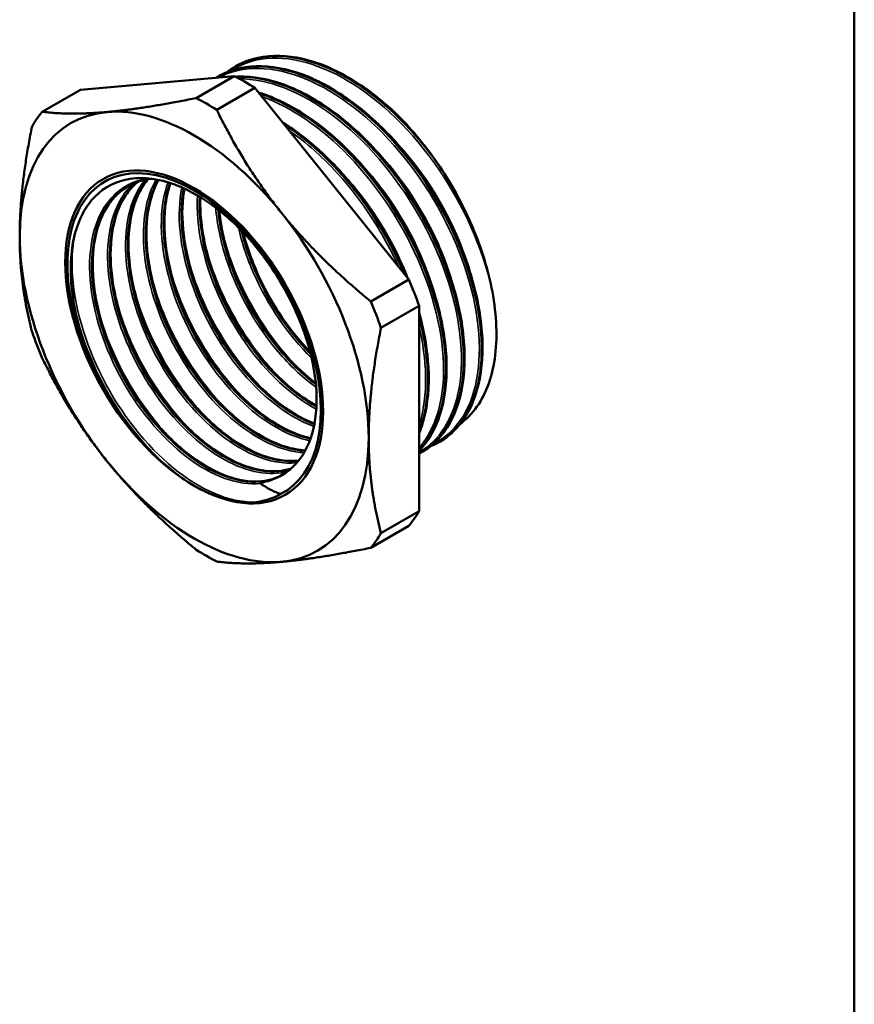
# Model space of a CAD drawing. Header units: millimetres. Extents: x -117 to 734, y -69 to 356.
# Tile 3 of 10: x 129 to 205, y 62 to 152. Entities that reach past the tile are written whole.
import ezdxf

# ---------------------------------------------------------------- set-up
doc = ezdxf.new("R2010")
doc.units = ezdxf.units.MM
for name, color, linetype, lineweight in [('Видимые тонкие (ГОСТ)', 7, 'Continuous', 35), ('Видимый контур (ГОСТ)', 7, 'Continuous', 50), ('Кромка (ГОСТ)', 7, 'Continuous', 50)]:
    doc.layers.add(name, color=color, linetype=linetype, lineweight=lineweight)

# ---------------------------------------------------------------- blocks, each defined once
blk = doc.blocks.new('Рамки ГОСТ_ граница 297x210')
at = {"layer": 'Кромка (ГОСТ)'}
blk.add_line((205, 5), (205, 292), dxfattribs=at)

msp = doc.modelspace()

# ---------------------------------------------------------------- linework, layer by layer
at = {"layer": 'Видимые тонкие (ГОСТ)'}
for points, knots in [([(172.065, 126.796), (171.377, 130.408), (169.756, 134.309), (167.503, 137.747), (165.249, 141.183), (162.375, 144.137), (159.42, 146.036), (156.465, 147.935), (153.445, 148.769), (150.928, 148.374), (149.903, 148.213), (148.964, 147.848), (148.136, 147.301)], [8.073218, 8.073218, 8.073218, 8.073218, 8.710792, 8.710792, 8.710792, 9.348216, 9.348216, 9.348216, 9.985494, 9.985494, 9.985494, 10.244752, 10.244752, 10.244752, 10.244752]), ([(166.617, 113.311), (168.232, 114.1), (169.468, 115.583), (170.159, 117.602), (171.047, 120.196), (171.031, 123.662), (170.102, 127.332), (169.174, 131.001), (167.339, 134.854), (164.937, 138.15), (162.535, 141.445), (159.579, 144.165), (156.621, 145.785), (153.664, 147.406), (150.721, 147.917), (148.344, 147.217), (147.905, 147.088), (147.486, 146.918), (147.088, 146.708)], [13.311099, 13.311099, 13.311099, 13.311099, 13.806271, 13.806271, 13.806271, 14.442615, 14.442615, 14.442615, 15.07884, 15.07884, 15.07884, 15.714947, 15.714947, 15.714947, 16.35094, 16.35094, 16.35094, 16.468332, 16.468332, 16.468332, 16.468332]), ([(165.318, 112.538), (167.19, 113.598), (168.484, 115.661), (168.965, 118.39), (169.483, 121.329), (169.056, 125.022), (167.756, 128.754), (166.456, 132.484), (164.29, 136.232), (161.664, 139.27), (159.04, 142.307), (155.969, 144.619), (153.033, 145.756), (151.615, 146.305), (150.232, 146.579), (148.943, 146.577)], [19.62881, 19.62881, 19.62881, 19.62881, 20.222372, 20.222372, 20.222372, 20.861516, 20.861516, 20.861516, 21.500301, 21.500301, 21.500301, 22.138741, 22.138741, 22.138741, 22.446944, 22.446944, 22.446944, 22.446944]), ([(165.316, 112.927), (166.542, 114.325), (167.307, 116.352), (167.499, 118.785), (167.746, 121.912), (167.045, 125.693), (165.517, 129.399), (163.991, 133.105), (161.647, 136.716), (158.923, 139.539), (156.432, 142.12), (153.636, 144.027), (150.975, 144.968)], [26.104369, 26.104369, 26.104369, 26.104369, 26.599268, 26.599268, 26.599268, 27.235422, 27.235422, 27.235422, 27.871348, 27.871348, 27.871348, 28.452656, 28.452656, 28.452656, 28.452656]), ([(163.457, 129.441), (163.314, 129.757), (163.166, 130.073), (163.011, 130.387), (161.206, 134.062), (158.634, 137.505), (155.78, 140.047), (155.023, 140.721), (154.246, 141.331), (153.462, 141.871)], [33.5751002, 33.5751002, 33.5751002, 33.5751002, 33.6297442, 33.6297442, 33.6297442, 34.2693719, 34.2693719, 34.2693719, 34.4391657, 34.4391657, 34.4391657, 34.4391657]), ([(170.181, 128.229), (170.11, 128.507), (170.033, 128.786), (169.951, 129.065), (168.927, 132.55), (167.046, 136.145), (164.669, 139.132), (163.947, 140.04), (163.18, 140.889), (162.385, 141.667)], [8.1629126, 8.1629126, 8.1629126, 8.1629126, 8.2150405, 8.2150405, 8.2150405, 8.864885, 8.864885, 8.864885, 9.0623122, 9.0623122, 9.0623122, 9.0623122]), ([(168.55, 127.256), (168.193, 128.657), (167.699, 130.087), (167.077, 131.498), (165.57, 134.918), (163.32, 138.204), (160.753, 140.726)], [14.4441611, 14.4441611, 14.4441611, 14.4441611, 14.7074298, 14.7074298, 14.7074298, 15.3453642, 15.3453642, 15.3453642, 15.3453642]), ([(166.912, 126.335), (166.195, 129.113), (164.931, 132.004), (163.264, 134.628), (162.048, 136.54), (160.622, 138.303), (159.091, 139.803)], [20.7288649, 20.7288649, 20.7288649, 20.7288649, 21.2504825, 21.2504825, 21.2504825, 21.6306913, 21.6306913, 21.6306913, 21.6306913]), ([(164.323, 128.362), (163.153, 131.382), (161.395, 134.374), (159.293, 136.88), (158.704, 137.582), (158.09, 138.244), (157.458, 138.861)], [27.1963916, 27.1963916, 27.1963916, 27.1963916, 27.7570042, 27.7570042, 27.7570042, 27.9138766, 27.9138766, 27.9138766, 27.9138766]), ([(150.86, 109.693), (148.865, 109.474), (146.438, 110.344), (144.116, 112.121), (141.794, 113.898), (139.592, 116.572), (137.997, 119.573), (136.403, 122.573), (135.427, 125.881), (135.291, 128.792), (135.156, 131.702), (135.863, 134.195), (137.273, 135.742), (138.16, 136.716), (139.322, 137.31), (140.649, 137.496)], [2.59643, 2.59643, 2.59643, 2.59643, 3.274882, 3.274882, 3.274882, 3.953258, 3.953258, 3.953258, 4.63156, 4.63156, 4.63156, 5.309789, 5.309789, 5.309789, 5.736626, 5.736626, 5.736626, 5.736626]), ([(154.18, 111.593), (152.982, 111.453), (151.631, 111.686), (150.234, 112.296), (147.902, 113.315), (145.456, 115.377), (143.442, 118.042), (141.429, 120.706), (139.862, 123.954), (139.096, 127.086), (138.329, 130.217), (138.368, 133.211), (139.217, 135.425), (139.501, 136.167), (139.876, 136.819), (140.328, 137.371)], [15.156724, 15.156724, 15.156724, 15.156724, 15.565394, 15.565394, 15.565394, 16.247763, 16.247763, 16.247763, 16.929901, 16.929901, 16.929901, 17.611811, 17.611811, 17.611811, 17.84037, 17.84037, 17.84037, 17.84037]), ([(154.832, 112.5), (154.364, 112.52), (153.88, 112.592), (153.383, 112.717), (151.135, 113.281), (148.649, 114.924), (146.478, 117.299), (144.307, 119.673), (142.465, 122.761), (141.364, 125.902), (140.263, 129.043), (139.91, 132.216), (140.394, 134.741), (140.586, 135.74), (140.908, 136.636), (141.343, 137.402)], [21.548332, 21.548332, 21.548332, 21.548332, 21.698718, 21.698718, 21.698718, 22.379149, 22.379149, 22.379149, 23.059385, 23.059385, 23.059385, 23.73943, 23.73943, 23.73943, 24.008443, 24.008443, 24.008443, 24.008443]), ([(153.337, 110.8), (151.697, 110.346), (149.675, 110.705), (147.615, 111.838), (145.277, 113.126), (142.907, 115.405), (141.027, 118.192), (139.148, 120.979), (137.772, 124.256), (137.208, 127.325), (136.616, 130.547), (136.926, 133.515), (138.081, 135.54), (138.404, 136.108), (138.794, 136.6), (139.239, 137.012)], [8.780907, 8.780907, 8.780907, 8.780907, 9.377677, 9.377677, 9.377677, 10.05542, 10.05542, 10.05542, 10.733098, 10.733098, 10.733098, 11.444291, 11.444291, 11.444291, 11.643743, 11.643743, 11.643743, 11.643743]), ([(155.35, 113.587), (153.563, 113.962), (151.607, 115.016), (149.765, 116.622), (147.479, 118.617), (145.386, 121.451), (143.949, 124.521), (142.512, 127.59), (141.742, 130.874), (141.817, 133.673), (141.852, 134.949), (142.061, 136.12), (142.429, 137.14)], [27.948099, 27.948099, 27.948099, 27.948099, 28.494739, 28.494739, 28.494739, 29.173401, 29.173401, 29.173401, 29.851909, 29.851909, 29.851909, 30.161191, 30.161191, 30.161191, 30.161191]), ([(155.729, 114.896), (154.847, 115.217), (153.941, 115.686), (153.042, 116.296), (150.686, 117.892), (148.39, 120.442), (146.668, 123.396), (144.947, 126.347), (143.812, 129.682), (143.523, 132.68), (143.385, 134.115), (143.441, 135.468), (143.679, 136.678)], [34.356866, 34.356866, 34.356866, 34.356866, 34.617719, 34.617719, 34.617719, 35.301002, 35.301002, 35.301002, 35.983794, 35.983794, 35.983794, 36.310634, 36.310634, 36.310634, 36.310634]), ([(155.945, 116.472), (153.697, 117.671), (151.407, 119.787), (149.545, 122.411), (147.605, 125.143), (146.143, 128.407), (145.486, 131.505), (145.157, 133.059), (145.032, 134.567), (145.108, 135.949)], [40.778398, 40.778398, 40.778398, 40.778398, 41.430432, 41.430432, 41.430432, 42.109545, 42.109545, 42.109545, 42.450279, 42.450279, 42.450279, 42.450279]), ([(155.932, 118.455), (154.809, 119.264), (153.705, 120.276), (152.679, 121.449), (150.541, 123.895), (148.76, 127.026), (147.734, 130.171), (147.217, 131.756), (146.894, 133.339), (146.774, 134.834)], [47.220813, 47.220813, 47.220813, 47.220813, 47.547251, 47.547251, 47.547251, 48.227757, 48.227757, 48.227757, 48.570701, 48.570701, 48.570701, 48.570701]), ([(155.519, 121.12), (153.405, 123.18), (151.515, 125.933), (150.231, 128.858), (149.626, 130.236), (149.158, 131.648), (148.84, 133.032)], [53.7058358, 53.7058358, 53.7058358, 53.7058358, 54.3474463, 54.3474463, 54.3474463, 54.6497347, 54.6497347, 54.6497347, 54.6497347]), ([(150.67, 108.015), (148.498, 107.841), (145.888, 108.808), (143.391, 110.723), (140.894, 112.637), (138.526, 115.488), (136.787, 118.694), (135.048, 121.9), (133.949, 125.441), (133.728, 128.594), (133.638, 129.879), (133.694, 131.097), (133.888, 132.209)], [2.615652, 2.615652, 2.615652, 2.615652, 3.278599, 3.278599, 3.278599, 3.941471, 3.941471, 3.941471, 4.60427, 4.60427, 4.60427, 4.874374, 4.874374, 4.874374, 4.874374]), ([(154.123, 120.375), (153.934, 120.571), (153.746, 120.772), (153.561, 120.978), (151.237, 123.555), (149.271, 126.87), (148.08, 130.241), (147.906, 130.733), (147.749, 131.226), (147.609, 131.717)], [53.7561887, 53.7561887, 53.7561887, 53.7561887, 53.8092984, 53.8092984, 53.8092984, 54.4744436, 54.4744436, 54.4744436, 54.5715552, 54.5715552, 54.5715552, 54.5715552]), ([(152.491, 119.436), (151.224, 120.749), (150.04, 122.275), (149.019, 123.932), (147.694, 126.082), (146.648, 128.443), (145.977, 130.774)], [47.4730034, 47.4730034, 47.4730034, 47.4730034, 47.8279861, 47.8279861, 47.8279861, 48.2883699, 48.2883699, 48.2883699, 48.2883699]), ([(150.854, 118.487), (150.829, 118.513), (150.804, 118.54), (150.779, 118.566), (148.414, 121.039), (146.366, 124.287), (145.073, 127.645), (144.793, 128.372), (144.549, 129.102), (144.341, 129.83)], [41.1898181, 41.1898181, 41.1898181, 41.1898181, 41.1968765, 41.1968765, 41.1968765, 41.8614528, 41.8614528, 41.8614528, 42.0051845, 42.0051845, 42.0051845, 42.0051845]), ([(149.222, 117.549), (148.192, 118.614), (147.217, 119.821), (146.34, 121.127), (144.739, 123.513), (143.475, 126.22), (142.706, 128.887)], [34.9066328, 34.9066328, 34.9066328, 34.9066328, 35.1951127, 35.1951127, 35.1951127, 35.7219992, 35.7219992, 35.7219992, 35.7219992]), ([(147.586, 116.6), (145.419, 118.85), (143.506, 121.746), (142.196, 124.794), (141.749, 125.835), (141.374, 126.892), (141.074, 127.942)], [28.6234475, 28.6234475, 28.6234475, 28.6234475, 29.2312729, 29.2312729, 29.2312729, 29.4388139, 29.4388139, 29.4388139, 29.4388139]), ([(145.953, 115.661), (145.063, 116.581), (144.214, 117.607), (143.434, 118.713), (141.664, 121.224), (140.262, 124.134), (139.437, 127)], [22.3402622, 22.3402622, 22.3402622, 22.3402622, 22.5895441, 22.5895441, 22.5895441, 23.1556286, 23.1556286, 23.1556286, 23.1556286]), ([(144.318, 114.714), (142.4, 116.708), (140.676, 119.201), (139.4, 121.866), (138.743, 123.238), (138.208, 124.652), (137.806, 126.055)], [16.0570769, 16.0570769, 16.0570769, 16.0570769, 16.5952737, 16.5952737, 16.5952737, 16.8724433, 16.8724433, 16.8724433, 16.8724433]), ([(144.846, 109.462), (142.311, 110.983), (139.781, 113.526), (137.789, 116.576), (135.971, 119.358), (134.611, 122.546), (133.943, 125.593)], [3.138732, 3.138732, 3.138732, 3.138732, 3.800511, 3.800511, 3.800511, 4.404367, 4.404367, 4.404367, 4.404367]), ([(142.683, 113.772), (142.218, 114.252), (141.764, 114.761), (141.326, 115.297), (139.098, 118.021), (137.284, 121.407), (136.27, 124.763), (136.234, 124.879), (136.2, 124.996), (136.167, 125.112)], [9.7738915, 9.7738915, 9.7738915, 9.7738915, 9.9041114, 9.9041114, 9.9041114, 10.5662871, 10.5662871, 10.5662871, 10.589258, 10.589258, 10.589258, 10.589258]), ([(165.313, 114.964), (165.742, 116.301), (165.949, 117.85), (165.91, 119.541), (165.878, 120.954), (165.674, 122.464), (165.313, 124.012)], [32.6710672, 32.6710672, 32.6710672, 32.6710672, 32.9939468, 32.9939468, 32.9939468, 33.2638077, 33.2638077, 33.2638077, 33.2638077])]:
    msp.add_open_spline(points, degree=3, knots=knots, dxfattribs=at)
at = {"layer": 'Видимый контур (ГОСТ)'}
for p, q in [((148.541, 147.692), (148.555, 147.7)), ((148.471, 146.834), (134.436, 145.581)), ((144.997, 144.829), (148.471, 146.834)), ((146.907, 146.749), (146.92, 146.756)), ((130.962, 143.575), (134.436, 145.581)), ((146.872, 143.746), (150.346, 145.752)), ((164.38, 128.292), (150.346, 145.752)), ((160.907, 126.287), (164.38, 128.292)), ((161.845, 123.87), (165.318, 125.876)), ((165.318, 107.163), (165.318, 125.876)), ((167.199, 113.489), (167.213, 113.497)), ((165.564, 112.545), (165.578, 112.553)), ((161.845, 105.158), (165.318, 107.163)), ((160.907, 103.824), (164.38, 105.829))]:
    msp.add_line(p, q, dxfattribs=at)
for centre, major_axis, start_param, end_param in [((149.408, 125.705), (-12.625, 21.867), 5.445245, 5.550329), ((145.935, 123.7), (12.625, -21.867), 2.303653, 2.408736), ((144.812, 123.051), (-11.25, 19.486), 4.974188, 6.021386), ((144.812, 123.051), (-11.25, 19.486), 6.021386, 7.068583), ((145.935, 123.7), (-12.625, 21.867), 0.209258, 0.314341), ((144.812, 123.051), (-8.173, 14.156), 3.105247, 7.89605), ((158.657, 131.045), (-9.737, 16.866), 4.829044, 4.881833), ((144.812, 123.051), (-11.25, 19.486), 3.926991, 4.974188), ((144.812, 123.051), (11.25, -19.486), 3.926991, 4.974188), ((149.408, 125.705), (-12.625, 21.867), 4.398048, 4.503131), ((145.935, 123.7), (12.625, -21.867), 1.256455, 1.361539), ((145.935, 123.7), (-12.625, 21.867), 1.256455, 1.361539), ((144.812, 123.051), (11.25, -19.486), 6.021386, 7.068583), ((144.812, 123.051), (11.25, -19.486), 4.974188, 6.021386), ((145.399, 123.39), (7.454, -12.911), 0.076594, 0.129384), ((149.408, 125.705), (12.625, -21.867), 0.209258, 0.314341), ((145.935, 123.7), (12.625, -21.867), 0.209258, 0.314341), ((145.935, 123.7), (-12.625, 21.867), 2.303653, 2.408736)]:
    msp.add_ellipse(centre, major_axis=major_axis, ratio=0.57735, start_param=start_param, end_param=end_param, dxfattribs=at)
msp.add_ellipse((144.812, 123.051), major_axis=(-8.31, 14.393), ratio=0.57735, dxfattribs=at)
msp.add_ellipse((144.812, 123.051), major_axis=(-8.31, 14.393), ratio=0.57735, dxfattribs=at)
for points, knots in [([(166.613, 139.43), (164.173, 142.725), (161.184, 145.426), (158.207, 147.011), (155.231, 148.596), (152.283, 149.057), (149.915, 148.3), (149.437, 148.148), (148.984, 147.946), (148.557, 147.697)], [2.525638, 2.525638, 2.525638, 2.525638, 3.162213, 3.162213, 3.162213, 3.798639, 3.798639, 3.798639, 3.926991, 3.926991, 3.926991, 3.926991]), ([(148.259, 147.519), (148.482, 147.663), (148.714, 147.794), (148.952, 147.911), (151.15, 148.988), (153.99, 148.877), (156.942, 147.606), (159.897, 146.333), (162.949, 143.906), (165.527, 140.791), (166.109, 140.089), (166.666, 139.353), (167.195, 138.591)], [-10.238833, -10.238833, -10.238833, -10.238833, -10.16982, -10.16982, -10.16982, -9.534787, -9.534787, -9.534787, -8.899329, -8.899329, -8.899329, -8.756034, -8.756034, -8.756034, -8.756034]), ([(148.845, 147.859), (149.956, 148.43), (151.247, 148.708), (153.966, 148.641), (155.427, 148.303), (158.383, 147.07), (159.915, 146.149), (161.869, 144.616), (162.354, 144.205), (162.83, 143.77)], [0, 0, 0, 0, 0.619254, 0.619254, 1.231107, 1.231107, 1.851921, 1.851921, 2.059427, 2.059427, 2.059427, 2.059427]), ([(146.799, 146.685), (148.738, 147.846), (151.251, 148.021), (153.939, 147.173), (156.852, 146.255), (159.955, 144.14), (162.668, 141.24), (165.379, 138.342), (167.685, 134.675), (169.159, 130.943), (170.632, 127.214), (171.265, 123.441), (170.949, 120.348), (170.623, 117.149), (169.282, 114.697), (167.21, 113.495), (167.121, 113.443), (167.03, 113.394), (166.938, 113.346)], [-16.504168, -16.504168, -16.504168, -16.504168, -15.916787, -15.916787, -15.916787, -15.280552, -15.280552, -15.280552, -14.64486, -14.64486, -14.64486, -14.009659, -14.009659, -14.009659, -13.352956, -13.352956, -13.352956, -13.324603, -13.324603, -13.324603, -13.324603]), ([(167.211, 113.498), (168.932, 114.499), (170.163, 116.343), (170.71, 118.782), (171.348, 121.622), (171.054, 125.254), (169.874, 128.979), (168.695, 132.704), (166.636, 136.502), (164.079, 139.645), (161.522, 142.788), (158.481, 145.259), (155.523, 146.582), (152.566, 147.904), (149.708, 148.072), (147.482, 147.047), (147.29, 146.959), (147.103, 146.861), (146.921, 146.756)], [7.068583, 7.068583, 7.068583, 7.068583, 7.614264, 7.614264, 7.614264, 8.249743, 8.249743, 8.249743, 8.885099, 8.885099, 8.885099, 9.520337, 9.520337, 9.520337, 10.155459, 10.155459, 10.155459, 10.210176, 10.210176, 10.210176, 10.210176]), ([(147.211, 146.915), (148.322, 147.487), (149.612, 147.764), (152.332, 147.697), (153.793, 147.36), (156.749, 146.126), (158.28, 145.206), (159.995, 143.86), (160.244, 143.657), (160.615, 143.342), (160.739, 143.235), (161.23, 142.801), (161.595, 142.46), (163.038, 141.038), (164.079, 139.837), (166.262, 136.899), (167.371, 135.07), (169.164, 131.367), (169.876, 129.447), (170.831, 125.741), (171.087, 123.91), (171.116, 120.562), (170.889, 119.003), (169.982, 116.353), (169.29, 115.227), (168.116, 114.115), (167.801, 113.867), (167.466, 113.651)], [0, 0, 0, 0, 0.619254, 0.619254, 1.231107, 1.231107, 1.851921, 1.851921, 1.958043, 1.958043, 2.011199, 2.011199, 2.170784, 2.170784, 2.652839, 2.652839, 3.278136, 3.278136, 3.898515, 3.898515, 4.519432, 4.519432, 5.141421, 5.141421, 5.763564, 5.763564, 5.970839, 5.970839, 5.970839, 5.970839]), ([(148.588, 146.773), (148.838, 146.789), (149.09, 146.793), (150.698, 146.753), (152.159, 146.416), (155.114, 145.182), (156.646, 144.262), (158.367, 142.912), (158.621, 142.704), (159.635, 141.841), (160.382, 141.128), (162.479, 138.894), (163.775, 137.205), (165.985, 133.675), (166.932, 131.793), (168.388, 128.05), (168.915, 126.143), (169.489, 122.543), (169.543, 120.805), (169.177, 117.71), (168.751, 116.315), (167.526, 114.142), (166.749, 113.298), (165.832, 112.708)], [0.503541, 0.503541, 0.503541, 0.503541, 0.619254, 0.619254, 1.231107, 1.231107, 1.851921, 1.851921, 1.960523, 1.960523, 2.287351, 2.287351, 2.916656, 2.916656, 3.537075, 3.537075, 4.157675, 4.157675, 4.778979, 4.778979, 5.401383, 5.401383, 5.969734, 5.969734, 5.969734, 5.969734]), ([(165.578, 112.553), (165.636, 112.586), (165.693, 112.621), (165.75, 112.656), (167.73, 113.886), (169.008, 116.291), (169.328, 119.4), (169.647, 122.508), (169.008, 126.304), (167.521, 130.051), (166.035, 133.796), (163.711, 137.474), (160.985, 140.371), (158.259, 143.267), (155.146, 145.368), (152.231, 146.265), (150.971, 146.653), (149.75, 146.815), (148.611, 146.755)], [13.351769, 13.351769, 13.351769, 13.351769, 13.370033, 13.370033, 13.370033, 14.008879, 14.008879, 14.008879, 14.647344, 14.647344, 14.647344, 15.285441, 15.285441, 15.285441, 15.923183, 15.923183, 15.923183, 16.198875, 16.198875, 16.198875, 16.198875]), ([(148.623, 146.751), (149.397, 146.79), (150.209, 146.727), (151.046, 146.557), (153.888, 145.98), (157.008, 144.185), (159.82, 141.519), (162.632, 138.854), (165.121, 135.333), (166.826, 131.633), (168.53, 127.935), (169.44, 124.078), (169.394, 120.802), (169.349, 117.528), (168.348, 114.852), (166.593, 113.289), (166.203, 112.941), (165.775, 112.649), (165.317, 112.414)], [-22.47994, -22.47994, -22.47994, -22.47994, -22.292677, -22.292677, -22.292677, -21.656783, -21.656783, -21.656783, -21.021151, -21.021151, -21.021151, -20.385768, -20.385768, -20.385768, -19.750622, -19.750622, -19.750622, -19.609294, -19.609294, -19.609294, -19.609294]), ([(150.681, 145.334), (151.116, 145.201), (151.553, 145.043), (153.48, 144.239), (155.012, 143.318), (157.944, 141.018), (159.38, 139.607), (161.977, 136.485), (163.17, 134.735), (165.171, 131.119), (166.005, 129.209), (167.215, 125.468), (167.608, 123.592), (167.911, 120.102), (167.825, 118.447), (167.186, 115.561), (166.625, 114.294), (165.69, 113.083), (165.509, 112.875), (165.318, 112.68)], [1.048414, 1.048414, 1.048414, 1.048414, 1.231107, 1.231107, 1.851921, 1.851921, 2.474187, 2.474187, 3.095428, 3.095428, 3.716007, 3.716007, 4.336723, 4.336723, 4.958361, 4.958361, 5.580831, 5.580831, 5.719633, 5.719633, 5.719633, 5.719633]), ([(165.318, 112.685), (166.839, 114.262), (167.71, 116.751), (167.772, 119.756), (167.838, 123.018), (166.949, 126.87), (165.263, 130.572), (163.577, 134.272), (161.103, 137.803), (158.301, 140.486), (155.884, 142.801), (153.234, 144.474), (150.724, 145.28)], [19.793538, 19.793538, 19.793538, 19.793538, 20.378571, 20.378571, 20.378571, 21.013954, 21.013954, 21.013954, 21.6491, 21.6491, 21.6491, 22.197084, 22.197084, 22.197084, 22.197084]), ([(150.738, 145.26), (152.793, 144.595), (154.942, 143.359), (156.979, 141.652), (159.879, 139.221), (162.538, 135.849), (164.454, 132.189), (166.369, 128.532), (167.532, 124.608), (167.73, 121.177), (167.928, 117.748), (167.163, 114.831), (165.59, 112.991), (165.502, 112.888), (165.411, 112.788), (165.318, 112.692)], [-28.4783, -28.4783, -28.4783, -28.4783, -28.029689, -28.029689, -28.029689, -27.390843, -27.390843, -27.390843, -26.752378, -26.752378, -26.752378, -26.114281, -26.114281, -26.114281, -26.078482, -26.078482, -26.078482, -26.078482]), ([(166.613, 139.43), (165.565, 140.892), (164.203, 142.478), (162.928, 143.68), (162.873, 143.731), (162.83, 143.77)], [-0.2961764, -0.2961764, -0.2961764, -0.2961764, -0.0331634, -0.0331634, -0.0192488, -0.0192488, -0.0192488, -0.0192488]), ([(152.874, 142.607), (153.537, 142.195), (154.196, 141.733), (156.309, 140.074), (157.746, 138.664), (160.343, 135.541), (161.536, 133.791), (163.16, 130.857), (163.718, 129.692), (164.196, 128.522)], [1.578089, 1.578089, 1.578089, 1.578089, 1.851921, 1.851921, 2.474187, 2.474187, 3.095428, 3.095428, 3.481808, 3.481808, 3.481808, 3.481808]), ([(164.01, 128.75), (163.66, 129.588), (163.269, 130.42), (162.84, 131.24), (160.873, 135.003), (158.119, 138.461), (155.125, 140.909), (154.423, 141.484), (153.708, 142.002), (152.989, 142.46)], [27.2470084, 27.2470084, 27.2470084, 27.2470084, 27.3900623, 27.3900623, 27.3900623, 28.0467654, 28.0467654, 28.0467654, 28.2008392, 28.2008392, 28.2008392, 28.2008392]), ([(153.017, 142.428), (153.297, 142.249), (153.576, 142.06), (153.854, 141.862), (156.8, 139.767), (159.607, 136.657), (161.753, 133.132), (162.604, 131.733), (163.35, 130.271), (163.972, 128.794)], [-34.4810603, -34.4810603, -34.4810603, -34.4810603, -34.421063, -34.421063, -34.421063, -33.7854583, -33.7854583, -33.7854583, -33.5331836, -33.5331836, -33.5331836, -33.5331836]), ([(172.065, 126.796), (171.74, 128.716), (171.155, 130.719), (169.505, 134.743), (168.439, 136.737), (167.195, 138.591)], [-1.329495, -1.329495, -1.329495, -1.329495, -0.67284, -0.67284, 0, 0, 0, 0]), ([(155.971, 117.56), (155.951, 118.916), (155.734, 120.375), (154.924, 123.388), (154.334, 124.923), (152.695, 128.188), (151.597, 129.871), (149.096, 132.883), (147.716, 134.179), (144.848, 136.206), (143.386, 136.912), (140.571, 137.627), (139.246, 137.624), (136.906, 136.896), (135.916, 136.171), (134.407, 134.081), (133.905, 132.73), (133.463, 129.569), (133.531, 127.785), (134.235, 124.01), (134.869, 122.053), (136.12, 119.325), (136.537, 118.522), (136.99, 117.742)], [-6.576825, -6.576825, -6.576825, -6.576825, -6.075566, -6.075566, -5.570681, -5.570681, -4.971684, -4.971684, -4.367692, -4.367692, -3.758708, -3.758708, -3.144732, -3.144732, -2.525765, -2.525765, -1.901807, -1.901807, -1.27286, -1.27286, -0.638924, -0.638924, -0.366866, -0.366866, -0.366866, -0.366866]), ([(140.583, 137.42), (139.917, 136.625), (139.414, 135.614), (139.11, 134.431), (138.494, 132.033), (138.701, 128.942), (139.673, 125.821), (140.644, 122.702), (142.372, 119.573), (144.471, 117.105), (146.569, 114.639), (149.022, 112.849), (151.286, 112.116), (152.367, 111.767), (153.4, 111.659), (154.338, 111.784)], [-17.84952, -17.84952, -17.84952, -17.84952, -17.513781, -17.513781, -17.513781, -16.833136, -16.833136, -16.833136, -16.152829, -16.152829, -16.152829, -15.472845, -15.472845, -15.472845, -15.148545, -15.148545, -15.148545, -15.148545]), ([(154.346, 111.784), (154.179, 111.761), (154.009, 111.747), (153.836, 111.74), (151.787, 111.659), (149.338, 112.678), (147.035, 114.581), (144.733, 116.483), (142.595, 119.255), (141.099, 122.3), (139.603, 125.344), (138.761, 128.639), (138.77, 131.473), (138.777, 133.926), (139.42, 136.02), (140.588, 137.426)], [21.432687, 21.432687, 21.432687, 21.432687, 21.490473, 21.490473, 21.490473, 22.174106, 22.174106, 22.174106, 22.857508, 22.857508, 22.857508, 23.540682, 23.540682, 23.540682, 24.131791, 24.131791, 24.131791, 24.131791]), ([(140.598, 137.43), (140.319, 137.092), (140.07, 136.715), (139.368, 135.371), (139.042, 134.236), (138.77, 131.752), (138.813, 130.378), (139.248, 127.551), (139.645, 126.063), (140.736, 123.154), (141.446, 121.697), (143.083, 118.995), (144.032, 117.716), (146.042, 115.495), (147.129, 114.526), (149.297, 113.012), (150.405, 112.448), (152.478, 111.792), (153.47, 111.684), (154.354, 111.793)], [0.28233, 0.28233, 0.28233, 0.28233, 0.496919, 0.496919, 0.980338, 0.980338, 1.455221, 1.455221, 1.929079, 1.929079, 2.403984, 2.403984, 2.879505, 2.879505, 3.354864, 3.354864, 3.829283, 3.829283, 4.295305, 4.295305, 4.295305, 4.295305]), ([(141.533, 137.366), (140.98, 136.377), (140.614, 135.177), (140.467, 133.824), (140.177, 131.158), (140.738, 127.917), (142.014, 124.802), (143.289, 121.69), (145.268, 118.725), (147.506, 116.549), (149.742, 114.375), (152.221, 113.003), (154.387, 112.726), (154.572, 112.702), (154.755, 112.686), (154.935, 112.678)], [-24.005272, -24.005272, -24.005272, -24.005272, -23.657799, -23.657799, -23.657799, -22.973368, -22.973368, -22.973368, -22.289424, -22.289424, -22.289424, -21.605951, -21.605951, -21.605951, -21.547495, -21.547495, -21.547495, -21.547495]), ([(154.939, 112.691), (153.439, 112.766), (151.764, 113.371), (150.103, 114.462), (147.769, 115.996), (145.48, 118.479), (143.745, 121.38), (142.011, 124.281), (140.843, 127.58), (140.508, 130.568), (140.209, 133.233), (140.575, 135.635), (141.537, 137.37)], [27.831671, 27.831671, 27.831671, 27.831671, 28.31688, 28.31688, 28.31688, 28.998384, 28.998384, 28.998384, 29.679697, 29.679697, 29.679697, 30.287331, 30.287331, 30.287331, 30.287331]), ([(141.553, 137.367), (141.531, 137.327), (141.51, 137.286), (141.002, 136.314), (140.677, 135.179), (140.404, 132.696), (140.447, 131.321), (140.882, 128.494), (141.279, 127.007), (142.371, 124.098), (143.08, 122.641), (144.718, 119.939), (145.666, 118.66), (147.677, 116.439), (148.764, 115.469), (150.931, 113.955), (152.039, 113.392), (153.727, 112.858), (154.355, 112.739), (154.951, 112.705)], [0.475661, 0.475661, 0.475661, 0.475661, 0.496919, 0.496919, 0.980338, 0.980338, 1.455221, 1.455221, 1.929079, 1.929079, 2.403984, 2.403984, 2.879505, 2.879505, 3.354864, 3.354864, 3.829283, 3.829283, 4.120352, 4.120352, 4.120352, 4.120352]), ([(152.878, 110.498), (151.557, 109.746), (149.86, 109.645), (148.03, 110.237), (145.767, 110.97), (143.315, 112.759), (141.218, 115.224), (139.121, 117.688), (137.394, 120.813), (136.421, 123.929), (135.449, 127.045), (135.239, 130.132), (135.849, 132.531), (136.345, 134.477), (137.378, 135.959), (138.791, 136.786)], [8.640334, 8.640334, 8.640334, 8.640334, 9.18975, 9.18975, 9.18975, 9.869428, 9.869428, 9.869428, 10.549033, 10.549033, 10.549033, 11.228564, 11.228564, 11.228564, 11.780082, 11.780082, 11.780082, 11.780082]), ([(139.012, 136.9), (138.175, 136.47), (137.456, 135.826), (136.898, 134.988), (135.7, 133.19), (135.244, 130.51), (135.616, 127.517), (135.99, 124.511), (137.196, 121.21), (138.959, 118.325), (140.715, 115.453), (143.011, 113.013), (145.338, 111.525), (147.669, 110.035), (150.014, 109.509), (151.854, 110.055), (152.286, 110.183), (152.691, 110.368), (153.064, 110.608)], [-5.526673, -5.526673, -5.526673, -5.526673, -5.20994, -5.20994, -5.20994, -4.530874, -4.530874, -4.530874, -3.848681, -3.848681, -3.848681, -3.169279, -3.169279, -3.169279, -2.489126, -2.489126, -2.489126, -2.329257, -2.329257, -2.329257, -2.329257]), ([(138.576, 136.658), (137.766, 136.136), (137.085, 135.371), (136.099, 133.484), (135.774, 132.348), (135.501, 129.865), (135.544, 128.491), (135.979, 125.663), (136.376, 124.176), (137.468, 121.267), (138.177, 119.81), (139.814, 117.108), (140.763, 115.829), (142.773, 113.608), (143.86, 112.638), (146.028, 111.124), (147.136, 110.561), (149.226, 109.9), (150.233, 109.793), (151.689, 109.985), (152.214, 110.147), (152.69, 110.392)], [0, 0, 0, 0, 0.496919, 0.496919, 0.980338, 0.980338, 1.455221, 1.455221, 1.929079, 1.929079, 2.403984, 2.403984, 2.879505, 2.879505, 3.354864, 3.354864, 3.829283, 3.829283, 4.302802, 4.302802, 4.60013, 4.60013, 4.60013, 4.60013]), ([(139.642, 137.173), (138.944, 136.586), (138.371, 135.811), (137.953, 134.874), (137.017, 132.77), (136.873, 129.859), (137.54, 126.767), (138.206, 123.679), (139.676, 120.432), (141.617, 117.724), (143.557, 115.018), (145.954, 112.869), (148.275, 111.734), (150.229, 110.778), (152.118, 110.547), (153.646, 111.05)], [-11.674301, -11.674301, -11.674301, -11.674301, -11.370216, -11.370216, -11.370216, -10.687919, -10.687919, -10.687919, -10.006424, -10.006424, -10.006424, -9.325666, -9.325666, -9.325666, -8.752566, -8.752566, -8.752566, -8.752566]), ([(153.65, 111.06), (152.938, 110.822), (152.149, 110.74), (151.307, 110.826), (149.172, 111.045), (146.714, 112.345), (144.477, 114.454), (142.24, 116.562), (140.239, 119.465), (138.918, 122.543), (137.541, 125.753), (136.917, 129.13), (137.206, 131.895), (137.446, 134.184), (138.309, 136.039), (139.647, 137.181)], [15.036695, 15.036695, 15.036695, 15.036695, 15.304265, 15.304265, 15.304265, 15.983311, 15.983311, 15.983311, 16.66229, 16.66229, 16.66229, 17.37038, 17.37038, 17.37038, 17.956585, 17.956585, 17.956585, 17.956585]), ([(139.65, 137.185), (139.084, 136.702), (138.599, 136.085), (137.733, 134.427), (137.408, 133.292), (137.136, 130.809), (137.179, 129.434), (137.614, 126.607), (138.01, 125.119), (139.102, 122.211), (139.811, 120.754), (141.449, 118.051), (142.397, 116.773), (144.408, 114.552), (145.495, 113.582), (147.663, 112.068), (148.77, 111.505), (150.86, 110.843), (151.867, 110.736), (153.072, 110.895), (153.371, 110.963), (153.657, 111.057)], [0.119274, 0.119274, 0.119274, 0.119274, 0.496919, 0.496919, 0.980338, 0.980338, 1.455221, 1.455221, 1.929079, 1.929079, 2.403984, 2.403984, 2.879505, 2.879505, 3.354864, 3.354864, 3.829283, 3.829283, 4.302802, 4.302802, 4.46699, 4.46699, 4.46699, 4.46699]), ([(155.421, 113.787), (154.746, 113.929), (154.048, 114.167), (153.34, 114.501), (151.025, 115.593), (148.623, 117.702), (146.666, 120.381), (144.709, 123.058), (143.211, 126.286), (142.508, 129.374), (141.853, 132.253), (141.893, 134.991), (142.621, 137.083)], [34.235922, 34.235922, 34.235922, 34.235922, 34.443897, 34.443897, 34.443897, 35.123833, 35.123833, 35.123833, 35.803614, 35.803614, 35.803614, 36.437267, 36.437267, 36.437267, 36.437267]), ([(142.617, 137.081), (142.223, 135.963), (142.019, 134.665), (142.025, 133.251), (142.036, 130.419), (142.889, 127.139), (144.386, 124.113), (145.883, 121.088), (148.013, 118.338), (150.303, 116.449), (152.003, 115.048), (153.781, 114.128), (155.419, 113.776)], [-30.155206, -30.155206, -30.155206, -30.155206, -29.815728, -29.815728, -29.815728, -29.135793, -29.135793, -29.135793, -28.456012, -28.456012, -28.456012, -27.95169, -27.95169, -27.95169, -27.95169]), ([(142.65, 137.074), (142.421, 136.4), (142.26, 135.659), (142.039, 133.64), (142.082, 132.265), (142.517, 129.438), (142.913, 127.95), (144.005, 125.042), (144.715, 123.585), (146.352, 120.882), (147.301, 119.603), (149.311, 117.383), (150.398, 116.413), (152.566, 114.899), (153.674, 114.335), (154.96, 113.928), (155.198, 113.864), (155.433, 113.812)], [0.676101, 0.676101, 0.676101, 0.676101, 0.980338, 0.980338, 1.455221, 1.455221, 1.929079, 1.929079, 2.403984, 2.403984, 2.879505, 2.879505, 3.354864, 3.354864, 3.829283, 3.829283, 3.938229, 3.938229, 3.938229, 3.938229]), ([(155.774, 115.106), (153.629, 115.917), (151.349, 117.636), (149.382, 119.952), (147.273, 122.434), (145.538, 125.583), (144.571, 128.719), (143.703, 131.533), (143.459, 134.318), (143.878, 136.591)], [40.648362, 40.648362, 40.648362, 40.648362, 41.286258, 41.286258, 41.286258, 41.970201, 41.970201, 41.970201, 42.583867, 42.583867, 42.583867, 42.583867]), ([(143.872, 136.592), (143.623, 135.264), (143.593, 133.766), (143.795, 132.182), (144.178, 129.175), (145.391, 125.878), (147.157, 123.001), (148.923, 120.124), (151.23, 117.686), (153.565, 116.208), (154.304, 115.74), (155.045, 115.369), (155.77, 115.099)], [-36.301861, -36.301861, -36.301861, -36.301861, -35.942746, -35.942746, -35.942746, -35.261242, -35.261242, -35.261242, -34.579929, -34.579929, -34.579929, -34.364046, -34.364046, -34.364046, -34.364046]), ([(143.917, 136.573), (143.873, 136.325), (143.836, 136.072), (143.673, 134.583), (143.716, 133.209), (144.151, 130.381), (144.548, 128.894), (145.64, 125.985), (146.349, 124.528), (147.986, 121.826), (148.935, 120.547), (150.945, 118.326), (152.032, 117.356), (154.005, 115.979), (154.909, 115.489), (155.782, 115.15)], [0.880687, 0.880687, 0.880687, 0.880687, 0.980338, 0.980338, 1.455221, 1.455221, 1.929079, 1.929079, 2.403984, 2.403984, 2.879505, 2.879505, 3.354864, 3.354864, 3.743667, 3.743667, 3.743667, 3.743667]), ([(155.959, 116.727), (154.751, 117.387), (153.533, 118.302), (152.381, 119.429), (150.158, 121.603), (148.194, 124.554), (146.927, 127.65), (145.785, 130.442), (145.217, 133.335), (145.321, 135.823)], [47.073731, 47.073731, 47.073731, 47.073731, 47.42649, 47.42649, 47.42649, 48.106797, 48.106797, 48.106797, 48.720136, 48.720136, 48.720136, 48.720136]), ([(145.313, 135.827), (145.25, 134.398), (145.401, 132.839), (145.767, 131.236), (146.477, 128.131), (147.99, 124.886), (149.963, 122.202), (151.733, 119.795), (153.861, 117.854), (155.958, 116.706)], [-42.438251, -42.438251, -42.438251, -42.438251, -42.08552, -42.08552, -42.08552, -41.402118, -41.402118, -41.402118, -40.789277, -40.789277, -40.789277, -40.789277]), ([(145.374, 135.79), (145.341, 134.824), (145.406, 133.792), (145.786, 131.325), (146.182, 129.838), (147.274, 126.929), (147.983, 125.472), (149.621, 122.769), (150.569, 121.491), (152.58, 119.27), (153.667, 118.3), (155.153, 117.262), (155.558, 117.008), (155.962, 116.783)], [1.101354, 1.101354, 1.101354, 1.101354, 1.455221, 1.455221, 1.929079, 1.929079, 2.403984, 2.403984, 2.879505, 2.879505, 3.354864, 3.354864, 3.530669, 3.530669, 3.530669, 3.530669]), ([(147.004, 134.657), (147.116, 133.449), (147.359, 132.186), (147.731, 130.914), (148.642, 127.803), (150.316, 124.654), (152.381, 122.138), (153.477, 120.801), (154.68, 119.649), (155.908, 118.739)], [-48.554019, -48.554019, -48.554019, -48.554019, -48.276315, -48.276315, -48.276315, -47.597335, -47.597335, -47.597335, -47.236632, -47.236632, -47.236632, -47.236632]), ([(155.905, 118.752), (155.734, 118.879), (155.563, 119.011), (155.393, 119.147), (153.09, 120.999), (150.933, 123.727), (149.405, 126.748), (148.099, 129.33), (147.26, 132.11), (147.016, 134.647)], [53.521339, 53.521339, 53.521339, 53.521339, 53.571706, 53.571706, 53.571706, 54.253202, 54.253202, 54.253202, 54.835661, 54.835661, 54.835661, 54.835661]), ([(147.086, 134.59), (147.117, 134.29), (147.156, 133.986), (147.42, 132.269), (147.817, 130.781), (148.908, 127.873), (149.618, 126.416), (151.255, 123.713), (152.204, 122.434), (154.063, 120.381), (154.976, 119.539), (155.897, 118.842)], [1.352736, 1.352736, 1.352736, 1.352736, 1.455221, 1.455221, 1.929079, 1.929079, 2.403984, 2.403984, 2.879505, 2.879505, 3.283345, 3.283345, 3.283345, 3.283345]), ([(149.133, 132.734), (149.396, 131.671), (149.747, 130.595), (150.181, 129.533), (151.407, 126.534), (153.287, 123.672), (155.423, 121.519)], [-54.6234979, -54.6234979, -54.6234979, -54.6234979, -54.3901975, -54.3901975, -54.3901975, -53.7314152, -53.7314152, -53.7314152, -53.7314152]), ([(155.418, 121.553), (154.141, 122.845), (152.95, 124.379), (151.943, 126.055), (150.683, 128.154), (149.719, 130.463), (149.153, 132.714)], [60.0167638, 60.0167638, 60.0167638, 60.0167638, 60.4109449, 60.4109449, 60.4109449, 60.904506, 60.904506, 60.904506, 60.904506]), ([(149.257, 132.602), (149.265, 132.571), (149.273, 132.54), (149.665, 131.057), (150.222, 129.565), (151.599, 126.721), (152.436, 125.334), (153.99, 123.23), (154.671, 122.426), (155.378, 121.699)], [1.434615, 1.434615, 1.434615, 1.434615, 1.444815, 1.444815, 1.919178, 1.919178, 2.394475, 2.394475, 2.719721, 2.719721, 2.719721, 2.719721]), ([(169.093, 115.146), (169.517, 115.458), (169.906, 115.827), (171.201, 117.392), (171.847, 118.907), (172.471, 122.523), (172.439, 124.591), (172.065, 126.796)], [-1.780237, -1.780237, -1.780237, -1.780237, -1.502434, -1.502434, -0.753711, -0.753711, 0, 0, 0, 0]), ([(165.314, 114.349), (165.963, 116.002), (166.242, 118.033), (166.107, 120.281), (166.018, 121.771), (165.747, 123.352), (165.313, 124.964)], [26.3367889, 26.3367889, 26.3367889, 26.3367889, 26.7548621, 26.7548621, 26.7548621, 27.031734, 27.031734, 27.031734, 27.031734]), ([(165.315, 124.904), (165.568, 123.962), (165.764, 123.03), (165.899, 122.121), (166.338, 119.164), (166.127, 116.464), (165.316, 114.373)], [-33.3119851, -33.3119851, -33.3119851, -33.3119851, -33.1499791, -33.1499791, -33.1499791, -32.6229216, -32.6229216, -32.6229216, -32.6229216]), ([(165.318, 125.255), (165.731, 123.767), (166.004, 122.294), (166.277, 119.159), (166.19, 117.503), (165.732, 115.431), (165.546, 114.835), (165.318, 114.281)], [3.842197, 3.842197, 3.842197, 3.842197, 4.336723, 4.336723, 4.958361, 4.958361, 5.229963, 5.229963, 5.229963, 5.229963]), ([(153.752, 111.143), (154.496, 111.827), (155.067, 112.738), (155.815, 114.93), (155.992, 116.184), (155.971, 117.56)], [-1.025192, -1.025192, -1.025192, -1.025192, -0.5078, -0.5078, 0, 0, 0, 0]), ([(144.846, 109.462), (143.646, 110.151), (142.45, 111.057), (140.264, 113.147), (139.485, 114.09), (139.011, 114.708)], [0, 0, 0, 0, 0.509109, 0.509109, 0.9777577, 0.9777577, 0.9777577, 0.9777577]), ([(150.86, 109.693), (150.859, 109.694), (150.858, 109.694), (150.857, 109.696), (150.856, 109.697), (150.855, 109.699), (150.855, 109.699), (150.855, 109.701), (150.855, 109.701), (150.855, 109.702), (150.855, 109.703), (150.855, 109.705), (150.856, 109.706), (150.857, 109.708), (150.859, 109.709), (150.864, 109.715), (150.871, 109.719), (150.905, 109.736), (150.949, 109.75), (151.127, 109.8), (151.316, 109.846), (152.036, 110.061), (152.715, 110.317), (153.401, 110.847)], [-0.8088761, -0.8088761, -0.8088761, -0.8088761, -0.8006857, -0.8006857, -0.7943254, -0.7943254, -0.7908974, -0.7908974, -0.788217, -0.788217, -0.7852983, -0.7852983, -0.7809126, -0.7809126, -0.7720479, -0.7720479, -0.7424795, -0.7424795, -0.6525613, -0.6525613, -0.4474289, -0.4474289, 0, 0, 0, 0]), ([(152.682, 108.734), (152.419, 108.822), (152.15, 108.935), (151.542, 109.242), (151.202, 109.448), (150.86, 109.693)], [-0.354383, -0.354383, -0.354383, -0.354383, -0.1953486, -0.1953486, 0, 0, 0, 0]), ([(150.67, 108.015), (150.088, 107.922), (149.321, 107.908), (147.24, 108.308), (146.046, 108.773), (144.846, 109.462)], [0, 0, 0, 0, 0.2930153, 0.2930153, 0.6455806, 0.6455806, 0.6455806, 0.6455806])]:
    msp.add_open_spline(points, degree=3, knots=knots, dxfattribs=at)
for points in [[(147.762, 147.168), (147.923, 147.293), (148.088, 147.41), (148.259, 147.52)], [(140.909, 137.474), (140.224, 137.394), (139.583, 137.203), (139.008, 136.907)], [(139.011, 114.708), (138.278, 115.666), (137.6, 116.684), (136.99, 117.742)], [(166.938, 113.346), (166.749, 113.249), (166.554, 113.161), (166.353, 113.083)], [(153.064, 110.608), (153.125, 110.647), (153.185, 110.688), (153.245, 110.731)], [(152.682, 108.734), (152.075, 108.373), (151.4, 108.133), (150.67, 108.015)]]:
    msp.add_open_spline(points, degree=3, dxfattribs=at)
for points, weights in [([(136.857, 143.554), (140.164, 143.849), (144.997, 144.829)], [1, 1.03771294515, 1.01483072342]), ([(146.872, 143.746), (149.46, 138.482), (152.767, 134.368)], [1.01483072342, 1.03771294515, 1]), ([(130.962, 143.575), (133.55, 143.259), (136.857, 143.554)], [1.01483072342, 1.03771294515, 1]), ([(128.902, 132.237), (128.902, 136.646), (130.025, 142.242)], [1, 1.03771294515, 1.01483072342]), ([(152.767, 134.368), (156.074, 130.255), (160.907, 126.287)], [1, 1.03771294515, 1.01483072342]), ([(130.025, 123.529), (128.902, 127.828), (128.902, 132.237)], [1.01483072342, 1.03771294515, 1]), ([(161.845, 123.87), (160.722, 118.275), (160.722, 113.866)], [1.01483072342, 1.03771294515, 1]), ([(136.857, 111.734), (133.55, 115.848), (130.962, 121.112)], [1, 1.03771294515, 1.01483072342]), ([(160.722, 113.866), (160.722, 109.457), (161.845, 105.158)], [1, 1.03771294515, 1.01483072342]), ([(144.997, 103.653), (140.164, 107.621), (136.857, 111.734)], [1.01483072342, 1.03771294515, 1]), ([(160.907, 103.824), (156.074, 102.844), (152.767, 102.549)], [1.01483072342, 1.03771294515, 1]), ([(152.767, 102.549), (149.46, 102.253), (146.872, 102.57)], [1, 1.03771294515, 1.01483072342])]:
    msp.add_rational_spline(points, weights, degree=2, dxfattribs=at)

# ---------------------------------------------------------------- block references
msp.add_blockref('Рамки ГОСТ_ граница 297x210', (0, 0))

doc.saveas('drawing.dxf')
